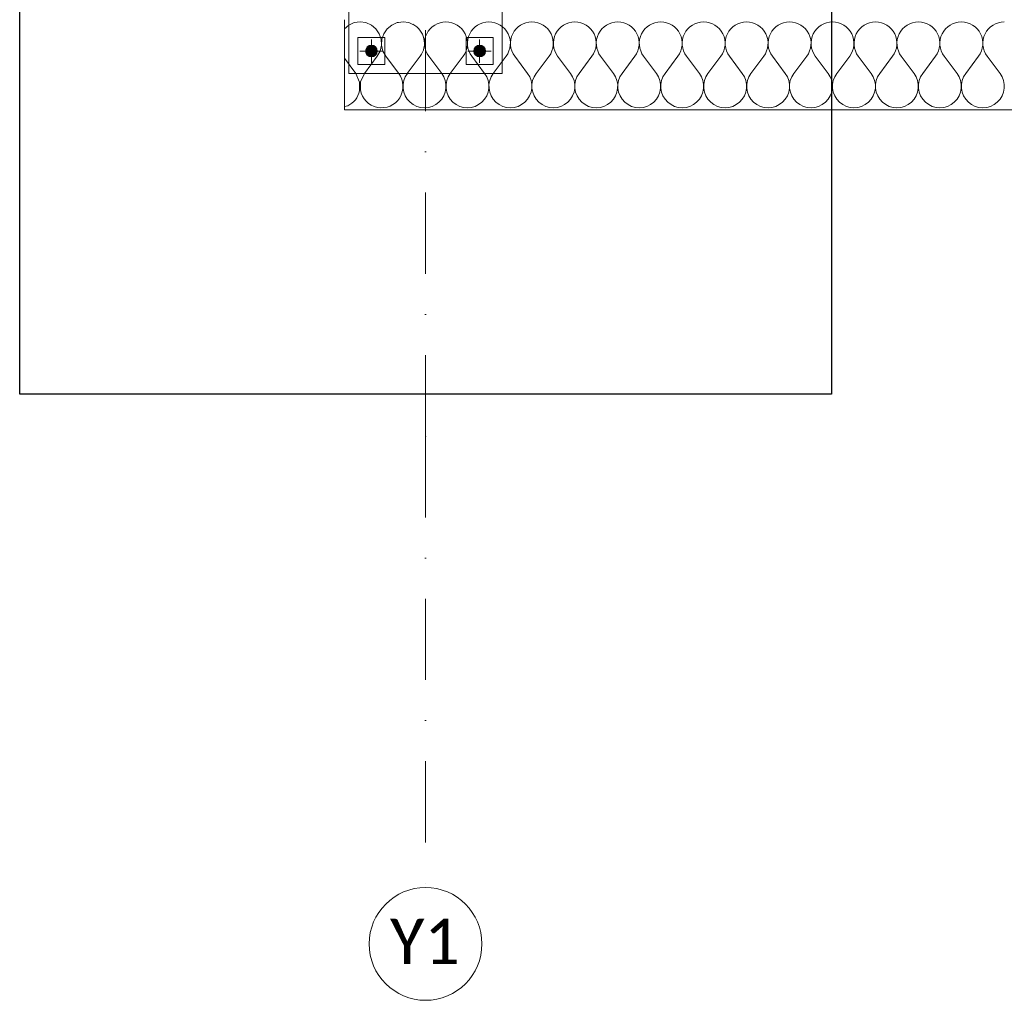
# Model space of a CAD drawing. Header units: centimetres. Extents: x -9388 to 91680, y -1419244 to 50347.
# Tile 2 of 183: x 4589 to 6772, y -712773 to -710600. Entities that reach past the tile are written whole.
import ezdxf
from ezdxf.enums import TextEntityAlignment as Align

# ---------------------------------------------------------------- set-up
doc = ezdxf.new("R2010")
doc.units = ezdxf.units.CM
doc.linetypes.add('CENTER', pattern=[2, 1.25, -0.25, 0.25, -0.25])
doc.linetypes.add('Kropki i Kreski', pattern=[360, 180, -90, 0, -90])
doc.layers.add('! słupy stalowe_Nr_pióra__232', color=7, linetype='Continuous', lineweight=13, true_color=0x24a2ff)
for name, color, linetype, lineweight in [('! słupy stalowe_Nr_pióra__7', 7, 'Continuous', 13), ('Osie_Nr_pióra__1', 7, 'Continuous', 13), ('Osie_Nr_pióra__4', 7, 'Continuous', 13), ('Osie_Nr_pióra__7', 7, 'Continuous', 13), ('Q_podkład', 8, 'Continuous', 9), ('Ściany zewnętrzne_Nr_pióra__174', 7, 'Continuous', 5), ('Ściany zewnętrzne_Nr_pióra__41', 7, 'Continuous', 15)]:
    doc.layers.add(name, color=color, linetype=linetype, lineweight=lineweight)
doc.layers.add('Osie', color=7, linetype='Continuous')
doc.layers.add('Ściany zewnętrzne', color=7, linetype='Continuous')
doc.layers.add('Q_uwagi', color=7, linetype='Continuous', lineweight=30, true_color=0xff0101, plot=False)
doc.styles.add('GENERATED_STYLE_3', font='calibri.ttf')

# ---------------------------------------------------------------- blocks, each defined once
blk = doc.blocks.new('Standardowy znacznik siatki_4')
at = {"layer": 'Osie_Nr_pióra__4', "linetype": 'Kropki i Kreski'}
for q in [(12138.2, 0), (0, 0)]:
    blk.add_line((1000, 0), q, dxfattribs=at)
blk.add_point((1000, 0), dxfattribs=at)
blk.add_point((1000, 0), dxfattribs=at)
at = {"layer": 'Osie_Nr_pióra__7', "linetype": 'Continuous'}
blk.add_circle((-125, 0), 125, dxfattribs=at)
at = {"layer": 'Osie_Nr_pióra__1', "style": 'GENERATED_STYLE_3'}
for tag, p in [('AC_MarkerText_1_0', (-125, 5.7)), ('AC_MarkerText_1_1', (13263.2, 5.7))]:
    blk.add_attdef(tag, text='', height=100, rotation=270, dxfattribs=at).set_placement(p, align=Align.MIDDLE_CENTER)
blk = doc.blocks.new('*X1758')
at = {"layer": 'Ściany zewnętrzne_Nr_pióra__174', "linetype": 'Continuous'}
for p, q in [((33536.2, -710392.3), (33523.4, -710395)), ((33549.3, -710393.1), (33536.2, -710392.3)), ((33561.7, -710397.5), (33549.3, -710393.1)), ((33523.4, -710395), (33512.2, -710401)), ((33572.4, -710405.1), (33561.7, -710397.5)), ((33580.6, -710415.4), (33572.4, -710405.1)), ((33585.7, -710427.5), (33580.6, -710415.4)), ((33616.6, -710414.2), (33605.1, -710420.4)), ((33629.5, -710411.4), (33616.6, -710414.2)), ((33632.5, -710411.6), (33629.5, -710411.4)), ((33587.3, -710440.5), (33585.7, -710427.5)), ((33595.6, -710429.5), (33589, -710440.8)), ((33605.1, -710420.4), (33595.6, -710429.5)), ((33579.8, -710465.4), (33585.3, -710453.5)), ((33585.3, -710453.5), (33587.3, -710440.5)), ((33589, -710440.8), (33585.7, -710453.6)), ((33585.7, -710453.6), (33586, -710466.7)), ((33517, -710503.1), (33499, -710465)), ((33535.6, -710507), (33571.3, -710475.4)), ((33571.3, -710475.4), (33579.8, -710465.4)), ((33586, -710466.7), (33590, -710479.2)), ((33591.1, -710481.6), (33590, -710479.2)), ((33521.5, -710523.6), (33517, -710503.1)), ((33517.1, -710543.1), (33521.5, -710523.6)), ((33523.4, -710523.9), (33520.4, -710540.4)), ((33535.6, -710507), (33523.4, -710523.9)), ((33477.5, -710569.9), (33485.1, -710569.7))]:
    blk.add_line(p, q, dxfattribs=at)
blk = doc.blocks.new('*X1759')
at = {"layer": 'Ściany zewnętrzne_Nr_pióra__174', "linetype": 'Continuous'}
for p, q in [((33642.6, -710412.3), (33632.5, -710411.6)), ((33655, -710416.7), (33642.6, -710412.3)), ((33662.7, -710422.1), (33655, -710416.7))]:
    blk.add_line(p, q, dxfattribs=at)
blk = doc.blocks.new('PAB.01_RZUT PRZYZIEMIA')
at = {"layer": '! słupy stalowe_Nr_pióra__7', "linetype": 'Continuous'}
for points in [[(35382, -710669.8, 1), (35356, -710669.8, 1)], [(35382, -710669.8, 1), (35356, -710669.8, 1)], [(35622, -710669.8, 1), (35596, -710669.8, 1)], [(35622, -710669.8, 1), (35596, -710669.8, 1)]]:
    blk.add_hatch(color=8, dxfattribs=at).paths.add_polyline_path(points)
at = {"layer": '! słupy stalowe_Nr_pióra__232', "color": 8, "linetype": 'Continuous'}
for p, q in [((35319, -710379.8), (35319, -710719.8)), ((35659, -710719.8), (35659, -710379.8)), ((35399, -710639.8), (35339, -710639.8)), ((35339, -710639.8), (35339, -710699.8)), ((35399, -710699.8), (35399, -710639.8)), ((35639, -710639.8), (35579, -710639.8)), ((35579, -710639.8), (35579, -710699.8)), ((35639, -710699.8), (35639, -710639.8)), ((35357, -710664.8), (35357, -710669.8)), ((35357.9, -710665), (35357, -710669.5)), ((35357, -710669.5), (35357.9, -710674.1)), ((35357, -710669.8), (35357.9, -710674.4)), ((35360.5, -710661.1), (35357.9, -710665)), ((35357.9, -710674.1), (35360.5, -710678)), ((35357.9, -710674.4), (35360.5, -710678.3)), ((35364.4, -710658.5), (35360.5, -710661.1)), ((35369, -710657.5), (35364.4, -710658.5)), ((35373.6, -710658.5), (35369, -710657.5)), ((35377.5, -710661.1), (35373.6, -710658.5)), ((35380.1, -710665), (35377.5, -710661.1)), ((35377.5, -710678), (35380.1, -710674.1)), ((35380.1, -710674.1), (35377.5, -710678)), ((35377.5, -710678.3), (35380.1, -710674.4)), ((35381, -710669.5), (35380.1, -710665)), ((35380.1, -710674.1), (35381, -710669.5)), ((35381, -710669.5), (35380.1, -710674.1)), ((35380.1, -710674.4), (35381, -710669.8)), ((35381, -710669.8), (35381, -710664.8)), ((35597, -710664.8), (35597, -710669.8)), ((35597.9, -710665), (35597, -710669.5)), ((35597, -710669.5), (35597.9, -710674.1)), ((35597, -710669.8), (35597.9, -710674.4)), ((35600.5, -710661.1), (35597.9, -710665)), ((35597.9, -710674.1), (35600.5, -710678)), ((35597.9, -710674.4), (35600.5, -710678.3)), ((35604.4, -710658.5), (35600.5, -710661.1)), ((35609, -710657.5), (35604.4, -710658.5)), ((35613.6, -710658.5), (35609, -710657.5)), ((35609, -710669.8), (35609.1, -710669.8)), ((35609, -710669.8), (35609.1, -710669.8)), ((35617.5, -710661.1), (35613.6, -710658.5)), ((35620.1, -710665), (35617.5, -710661.1)), ((35617.5, -710678), (35620.1, -710674.1)), ((35617.5, -710678.3), (35620.1, -710674.4)), ((35621, -710669.5), (35620.1, -710665)), ((35620.1, -710674.1), (35621, -710669.5)), ((35621, -710669.5), (35620.1, -710674.1)), ((35620.1, -710674.4), (35621, -710669.8)), ((35621, -710669.8), (35621, -710664.8)), ((35360.5, -710678), (35364.4, -710680.6)), ((35360.5, -710678.3), (35364.4, -710680.9)), ((35364.4, -710680.6), (35369, -710681.5)), ((35364.4, -710680.9), (35369, -710681.8)), ((35369, -710681.5), (35373.6, -710680.6)), ((35369, -710681.8), (35373.6, -710680.9)), ((35373.6, -710680.6), (35377.5, -710678)), ((35373.6, -710680.9), (35377.5, -710678.3)), ((35600.5, -710678), (35604.4, -710680.6)), ((35600.5, -710678.3), (35604.4, -710680.9)), ((35604.4, -710680.6), (35609, -710681.5)), ((35604.4, -710680.9), (35609, -710681.8)), ((35609, -710681.5), (35613.6, -710680.6)), ((35609, -710681.8), (35613.6, -710680.9)), ((35613.6, -710680.6), (35617.5, -710678)), ((35613.6, -710680.9), (35617.5, -710678.3)), ((35319, -710719.8), (35319.1, -710719.8)), ((35319, -710719.8), (35319.1, -710719.8)), ((35319, -710719.8), (35319.1, -710719.8)), ((35319, -710719.8), (35319.1, -710719.8)), ((35319, -710719.8), (35319.1, -710719.8)), ((35319, -710719.8), (35319.1, -710719.8)), ((35319, -710719.8), (35659, -710719.8)), ((35339, -710699.8), (35399, -710699.8)), ((35489, -710719.8), (35489.1, -710719.8)), ((35579, -710699.8), (35639, -710699.8)), ((35659, -710719.8), (35659.1, -710719.8)), ((35659, -710719.8), (35659.1, -710719.8))]:
    blk.add_line(p, q, dxfattribs=at)
at = {"layer": '! słupy stalowe_Nr_pióra__232', "color": 8, "linetype": 'CENTER'}
for p, q in [((35369, -710695.8), (35369, -710643.8)), ((35609, -710695.8), (35609, -710643.8)), ((35343, -710669.8), (35395, -710669.8)), ((35583, -710669.8), (35635, -710669.8))]:
    blk.add_line(p, q, dxfattribs=at)
at = {"layer": '! słupy stalowe_Nr_pióra__232', "color": 8, "linetype": 'Continuous'}
for centre in [(35369, -710669.8), (35609, -710669.8)]:
    blk.add_circle(centre, 13, dxfattribs=at)
at = {"layer": 'Ściany zewnętrzne_Nr_pióra__174', "color": 8, "linetype": 'Continuous'}
for p, q in [((35429.5, -710719.3), (35402.5, -710683.4)), ((35448.6, -710719.3), (35477.1, -710681.2)), ((35524.8, -710719.3), (35496.2, -710681.2)), ((35543.8, -710719.3), (35572.4, -710681.2)), ((35620, -710719.3), (35591.4, -710681.2)), ((35639, -710719.3), (35667.6, -710681.2)), ((35715.2, -710719.3), (35686.7, -710681.2)), ((35734.3, -710719.3), (35762.9, -710681.2)), ((35810.5, -710719.3), (35781.9, -710681.2)), ((35829.5, -710719.3), (35858.1, -710681.2)), ((35905.7, -710719.3), (35877.1, -710681.2)), ((35924.8, -710719.3), (35953.3, -710681.2)), ((36000.9, -710719.3), (35972.4, -710681.2)), ((36020, -710719.3), (36048.6, -710681.2)), ((36096.2, -710719.3), (36067.6, -710681.2)), ((36115.2, -710719.3), (36143.8, -710681.2)), ((36191.4, -710719.3), (36162.9, -710681.2)), ((36210.5, -710719.3), (36239, -710681.2)), ((36286.7, -710719.3), (36258.1, -710681.2)), ((36305.7, -710719.3), (36334.3, -710681.2)), ((36381.9, -710719.3), (36353.3, -710681.2)), ((36400.9, -710719.3), (36429.5, -710681.2)), ((36477.1, -710719.3), (36448.6, -710681.2)), ((36496.2, -710719.3), (36524.8, -710681.2)), ((36572.4, -710719.3), (36543.8, -710681.2)), ((36591.4, -710719.3), (36620, -710681.2)), ((36667.6, -710719.3), (36639, -710681.2)), ((36686.7, -710719.3), (36715.2, -710681.2)), ((36762.9, -710719.3), (36734.3, -710681.2))]:
    blk.add_line(p, q, dxfattribs=at)
for centre, start, end in [((35439, -710652.7), 323.1301, 62.6367), ((35534.3, -710652.7), 90, 216.8699), ((35534.3, -710652.7), 323.1301, 90), ((35629.5, -710652.7), 90, 216.8699), ((35629.5, -710652.7), 323.1301, 90), ((35724.8, -710652.7), 90, 216.8699), ((35724.8, -710652.7), 323.1301, 90), ((35820, -710652.7), 90, 216.8699), ((35820, -710652.7), 323.1301, 90), ((35915.2, -710652.7), 90, 216.8699), ((35915.2, -710652.7), 323.1301, 90), ((36010.5, -710652.7), 90, 216.8699), ((36010.5, -710652.7), 323.1301, 90), ((36105.7, -710652.7), 90, 216.8699), ((36105.7, -710652.7), 323.1301, 90), ((36200.9, -710652.7), 90, 216.8699), ((36200.9, -710652.7), 323.1301, 90), ((36296.2, -710652.7), 90, 216.8699), ((36296.2, -710652.7), 323.1301, 90), ((36391.4, -710652.7), 90, 216.8699), ((36391.4, -710652.7), 323.1301, 90), ((36486.7, -710652.7), 90, 216.8699), ((36486.7, -710652.7), 323.1301, 90), ((36581.9, -710652.7), 90, 216.8699), ((36581.9, -710652.7), 323.1301, 90), ((36677.1, -710652.7), 90, 216.8699), ((36677.1, -710652.7), 323.1301, 90), ((36772.4, -710652.7), 90, 216.8699), ((35391.4, -710747.9), 189.7033, 36.8699), ((35486.7, -710747.9), 143.1301, 36.8699), ((35581.9, -710747.9), 143.1301, 36.8699), ((35677.1, -710747.9), 143.1301, 36.8699), ((35772.4, -710747.9), 143.1301, 36.8699), ((35867.6, -710747.9), 143.1301, 36.8699), ((35962.9, -710747.9), 143.1301, 36.8699), ((36058.1, -710747.9), 143.1301, 36.8699), ((36153.3, -710747.9), 143.1301, 36.8699), ((36248.6, -710747.9), 143.1301, 36.8699), ((36343.8, -710747.9), 143.1301, 36.8699), ((36439, -710747.9), 143.1301, 36.8699), ((36534.3, -710747.9), 143.1301, 36.8699), ((36629.5, -710747.9), 143.1301, 36.8699), ((36724.8, -710747.9), 143.1301, 36.8699), ((35296.2, -710747.9), 295.1495, 347.5309)]:
    blk.add_arc(centre, 47.6, start, end, dxfattribs=at)
at = {"layer": 'Ściany zewnętrzne_Nr_pióra__41', "color": 8, "linetype": 'Continuous', "flags": 128}
for points in [[(35309, -710800.3), (35309, -710600.3)], [(35309, -710800.3), (39979, -710800.3)]]:
    blk.add_lwpolyline(points, dxfattribs=at)
at = {"layer": 'Osie', "color": 8, "linetype": 'Continuous'}
ref = blk.add_blockref('Standardowy znacznik siatki_4', (35489, -712523.4), dxfattribs=dict(at, zscale=1000, rotation=89.99999713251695))
ref.add_attrib('AC_MarkerText_1', 'Y1', dxfattribs={"layer": 'Osie_Nr_pióra__1', "color": 8, "height": 100, "rotation": 360, "style": 'GENERATED_STYLE_3'}).set_placement((35487.9, -712642.8), align=Align.MIDDLE_CENTER)
at = {"layer": 'Ściany zewnętrzne', "color": 8, "rotation": 11.60840108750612}
for name in ['*X1758', '*X1759']:
    blk.add_blockref(name, (-140465.7, -21493.3), dxfattribs=at)

msp = doc.modelspace()

# ---------------------------------------------------------------- block references
at = {"layer": 'Q_podkład'}
msp.add_blockref('PAB.01_RZUT PRZYZIEMIA', (-30000, 0), dxfattribs=at)

# ---------------------------------------------------------------- next in the draw order: linework, layer by layer
at = {"layer": 'Q_uwagi'}
msp.add_lwpolyline([(4589, -709630.3), (6389, -709630.3), (6389, -711430.3), (4589, -711430.3)], close=True, dxfattribs=at)

doc.saveas('drawing.dxf')
